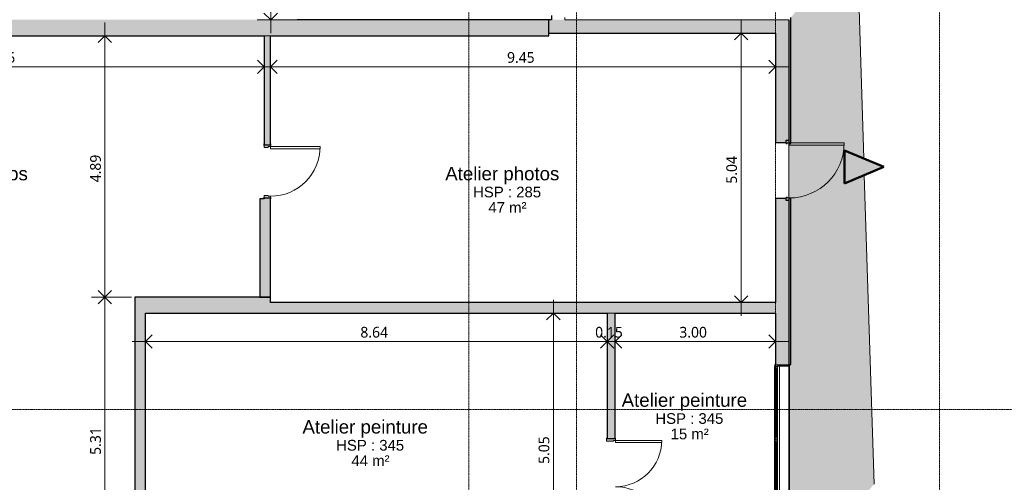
# Model space of a CAD drawing. Header units: millimetres. Extents: x -64334 to 32356, y -11421 to 53741.
# Tile 65 of 71: x -6572 to 11858, y 27686 to 36344. Entities that reach past the tile are written whole.
import ezdxf

# ---------------------------------------------------------------- set-up
doc = ezdxf.new("R2010")
doc.units = ezdxf.units.MM
doc.linetypes.add('Ligne de quadrillage', pattern=[22.225, 12.7, -3.175, 3.175, -3.175])
for name, color, linetype, lineweight in [('A-ANNO-DIMS', 211, 'Continuous', 9), ('A-ANNO-DIMS-100', 211, 'Continuous', 9), ('A-AREA-IDEN', 2, 'Continuous', 9), ('A-DETL-GENF', 92, 'Continuous', 9), ('A-DETL-WIDE', 214, 'Continuous', 50), ('A-DOOR', 31, 'Continuous', 9), ('A-DOOR-FRAM', 31, 'Continuous', 9), ('A-FLOR', 192, 'Continuous', 9), ('A-FLOR-PATT', 8, 'Continuous', 9), ('A-GLAZ', 151, 'Continuous', 9), ('A-WALL', 113, 'Continuous', 9), ('I-WALL', 2, 'Continuous', 9), ('S-GRID', 1, 'Continuous', 9)]:
    doc.layers.add(name, color=color, linetype=linetype, lineweight=lineweight)
doc.styles.add('Arial_2', font='arial.ttf', dxfattribs={"height": 200})
doc.styles.add('Arial_B', font='txt', dxfattribs={"height": 250})
doc.styles.add('Trebuchet MS_B', font='txt', dxfattribs={"height": 200})
doc.dimstyles.new('Cotes_linéaires_rouge_2mm', dxfattribs={"dimscale": 304.8, "dimtxt": 206.190181, "dimasz": 0.410105, "dimexe": 0.82021, "dimexo": 0.0625, "dimgap": 0.065617, "dimtad": 1, "dimlfac": 0.001, "dimrnd": 0.01, "dimzin": 0, "dimdsep": 46, "dimtxsty": 'Trebuchet MS_B', "dimblk1": 'OPEN30', "dimblk2": 'OPEN30', "dimsah": 1, "dimcen": 0.09, "dimdle": 0.82021, "dimazin": 0, "dimtfac": 1, "dimtdec": 4, "dimtix": 1, "dimtmove": 0, "dimatfit": 3, "dimfxl": 1.64042, "dimfxlon": 1, "dimtvp": 1, "dimtolj": 1, "dimtzin": 0, "dimarcsym": 2})
doc.dimstyles.new('Cotes_linéaires_rouge_2mm_3', dxfattribs={"dimscale": 304.8, "dimtxt": 206.190181, "dimasz": 0.410105, "dimexe": 0.82021, "dimexo": 0.0625, "dimgap": 0.065617, "dimtad": 1, "dimlfac": 0.001, "dimrnd": 0.01, "dimzin": 0, "dimdsep": 46, "dimtxsty": 'Trebuchet MS_B', "dimblk1": 'OPEN30', "dimblk2": 'OPEN30', "dimsah": 1, "dimcen": 0.09, "dimdle": 0.82021, "dimazin": 0, "dimtfac": 1, "dimtdec": 4, "dimtix": 1, "dimtmove": 0, "dimatfit": 3, "dimfxl": 1.64042, "dimfxlon": 1, "dimtvp": 1, "dimtolj": 1, "dimtzin": 0, "dimarcsym": 2})

# ---------------------------------------------------------------- blocks, each defined once
blk = doc.blocks.new('2 Vantaux - 280 x 220h-1392762-Niveau 00')
at = {"layer": 'A-GLAZ', "lineweight": 18}
for p, q in [((-1410, 133), (-1370, 133)), ((-1410, 125), (-1410, 133)), ((-1376, 50), (-1400, 50)), ((-1400, 50), (-1376, 50)), ((-1375, 51), (-1376, 50)), ((-1376, 50), (-1376, -130)), ((-1375, 85), (-1375, 51)), ((-1360, 85), (-1375, 85)), ((-1370, 137), (-1369, 138)), ((-1370, 96), (-1370, 137)), ((-1370, 133), (-1370, 95)), ((-1369, 95), (-1370, 96)), ((-1370, 95), (-1360, 95)), ((-1369, 138), (-1324, 138)), ((-1324, 95), (-1369, 95)), ((-1360, 95), (-1360, 85)), ((-1326, 125), (-1326, 109)), ((-1320, 125), (-1326, 125)), ((-1326, 124), (-44, 124)), ((-1326, 108), (-1326, 124)), ((-1326, 109), (-1320, 109)), ((-44, 108), (-1326, 108)), ((-1324, 138), (-1320, 134)), ((-1320, 99), (-1324, 95)), ((-1320, 134), (-1320, 125)), ((-1320, 109), (-1320, 99)), ((-50, 134), (-46, 138)), ((-50, 125), (-50, 134)), ((-44, 125), (-50, 125)), ((-50, 109), (-44, 109)), ((-50, 99), (-50, 109)), ((-46, 95), (-50, 99)), ((-46, 138), (-2, 138)), ((-2, 95), (-46, 95)), ((-44, 109), (-44, 125)), ((-44, 124), (-44, 108)), ((-2, 138), (0, 137)), ((0, 96), (-2, 95)), ((0, 137), (1, 138)), ((0, 96), (0, 137)), ((0, 137), (0, 96)), ((1, 95), (0, 96)), ((1, 138), (46, 138)), ((46, 95), (1, 95)), ((44, 125), (44, 109)), ((50, 125), (44, 125)), ((44, 124), (1326, 124)), ((44, 108), (44, 124)), ((44, 109), (50, 109)), ((1326, 108), (44, 108)), ((46, 138), (50, 134)), ((50, 99), (46, 95)), ((50, 134), (50, 125)), ((50, 109), (50, 99)), ((1320, 134), (1324, 138)), ((1320, 125), (1320, 134)), ((1326, 125), (1320, 125)), ((1320, 109), (1326, 109)), ((1320, 99), (1320, 109)), ((1324, 95), (1320, 99)), ((1324, 138), (1368, 138)), ((1368, 95), (1324, 95)), ((1326, 109), (1326, 125)), ((1326, 124), (1326, 108)), ((1360, 95), (1370, 95)), ((1360, 85), (1360, 95)), ((1375, 85), (1360, 85)), ((1368, 138), (1370, 137)), ((1370, 96), (1368, 95)), ((1370, 137), (1370, 96)), ((1370, 133), (1410, 133)), ((1370, 95), (1370, 133)), ((1375, 51), (1375, 85)), ((1376, 50), (1375, 51)), ((1400, 50), (1376, 50)), ((1376, 50), (1400, 50)), ((1376, -130), (1376, 50)), ((1410, 133), (1410, 125)), ((-1406, -133), (-1408, -131)), ((-1379, -133), (-1406, -133)), ((-1376, -130), (-1379, -133)), ((1379, -133), (1376, -130)), ((1406, -133), (1379, -133)), ((1408, -131), (1406, -133))]:
    blk.add_line(p, q, dxfattribs=at)
at = {"layer": 'A-GLAZ'}
for p, q in [((1376, 45), (-1376, 45)), ((1360, 85), (-1360, 85)), ((-1324, 138), (-46, 138)), ((-46, 95), (-1324, 95)), ((-50, 134), (-1320, 134)), ((-50, 99), (-1320, 99)), ((1, 95), (-2, 95)), ((46, 138), (1324, 138)), ((1324, 95), (46, 95)), ((50, 134), (1320, 134)), ((50, 99), (1320, 99)), ((-1408, -140), (1408, -140))]:
    blk.add_line(p, q, dxfattribs=at)
blk = doc.blocks.new('PVC Panneau Vitré - Traverse - 103m x 2_20m-1393459-Niveau 00')
at = {"layer": 'A-DOOR-FRAM'}
h = blk.add_hatch(color=254, dxfattribs=at)
h.paths.add_polyline_path([(-565, -75), (-565, -125), (-519, -125), (-519, -135), (-515, -135), (-515, -95), (-500, -95), (-500, -75), (-525, -75)])
h.paths.add_polyline_path([(500, -75), (500, -95), (515, -95), (515, -125), (565, -125), (565, -75), (525, -75)])
at = {"layer": 'A-DOOR'}
for p, q in [((475, -1165), (475, -135)), ((475, -135), (515, -135)), ((515, -135), (515, -1165)), ((515, -1165), (475, -1165))]:
    blk.add_line(p, q, dxfattribs=at)
blk.add_arc((515, -135), 1030, 180, 270, dxfattribs=at)
at = {"layer": 'A-DOOR-FRAM', "lineweight": 18}
for p, q in [((-500, -75), (-525, -75)), ((-519, -135), (-515, -135)), ((-515, -135), (-515, -95)), ((-515, -95), (-500, -95)), ((-500, -95), (-500, -75)), ((525, -75), (500, -75)), ((500, -75), (500, -95)), ((500, -95), (515, -95)), ((515, -95), (515, -125))]:
    blk.add_line(p, q, dxfattribs=at)
blk = doc.blocks.new('Double _R_ - 1_73m x 2_9m-1528490-Niveau 00')
at = {"layer": 'A-DOOR-FRAM'}
h = blk.add_hatch(color=254, dxfattribs=at)
h.paths.add_polyline_path([(-910, 83), (-910, 75), (-900, 75), (-900, -75), (-910, -75), (-910, -83), (-865, -83), (-865, -43), (-850, -43), (-850, 83), (-900, 83)])
h.paths.add_polyline_path([(850, 83), (850, -43), (865, -43), (865, -83), (910, -83), (910, -75), (900, -75), (900, 75), (910, 75), (910, 83), (900, 83)])
at = {"layer": 'A-DOOR'}
for p, q in [((-865, -83), (-825, -83)), ((-865, -948), (-865, -83)), ((-825, -83), (-825, -948)), ((865, -83), (825, -83)), ((825, -83), (825, -948)), ((865, -948), (865, -83)), ((-825, -948), (-865, -948)), ((825, -948), (865, -948))]:
    blk.add_line(p, q, dxfattribs=at)
for centre, start, end in [((-865, -83), 270, 360), ((865, -83), 180, 270)]:
    blk.add_arc(centre, 865, start, end, dxfattribs=at)
at = {"layer": 'A-DOOR-FRAM', "lineweight": 18}
for p, q in [((-850, 83), (-910, 83)), ((-910, 83), (-910, 75)), ((-850, -43), (-850, 83)), ((910, 83), (850, 83)), ((850, 83), (850, -43)), ((910, 75), (910, 83)), ((-910, -75), (-910, -83)), ((-910, -83), (-865, -83)), ((-865, -83), (-865, -43)), ((-865, -43), (-850, -43)), ((850, -43), (865, -43)), ((865, -43), (865, -83)), ((865, -83), (910, -83)), ((910, -83), (910, -75))]:
    blk.add_line(p, q, dxfattribs=at)
blk = doc.blocks.new('__Int_ Simple - __PP _0_93m x 2_25_-1528382-Niveau 00')
at = {"layer": 'A-DOOR'}
h = blk.add_hatch(color=254, dxfattribs=at)
h.paths.add_polyline_path([(-550, -60), (-550, -65), (-520, -65), (-520, -60), (-549, -60)])
h.paths.add_polyline_path([(-549, 65), (-549, 60), (-520, 60), (-520, 65), (-549, 65)])
h.paths.add_polyline_path([(450, 65), (450, 60), (480, 60), (480, 65), (465, 65)])
h.paths.add_polyline_path([(450, -60), (450, -65), (480, -65), (480, -60), (465, -60)])
at = {"layer": 'A-DOOR-FRAM'}
h = blk.add_hatch(color=254, dxfattribs=at)
h.paths.add_polyline_path([(-535, 60), (-535, -60), (-500, -60), (-500, -20), (-485, -20), (-485, 60)])
h.paths.add_polyline_path([(415, 60), (415, -20), (430, -20), (430, -60), (465, -60), (465, 60)])
at = {"layer": 'A-DOOR', "lineweight": 25}
for p, q in [((-520, 65), (-549, 65)), ((-535, 60), (-520, 60)), ((-520, 60), (-520, 65)), ((480, 65), (450, 65)), ((450, 65), (450, 60)), ((450, 60), (465, 60)), ((480, 60), (480, 65)), ((-550, -60), (-550, -65)), ((-550, -65), (-520, -65)), ((-520, -60), (-535, -60)), ((-520, -65), (-520, -60)), ((465, -60), (450, -60)), ((450, -60), (450, -65)), ((450, -65), (480, -65)), ((480, -65), (480, -60))]:
    blk.add_line(p, q, dxfattribs=at)
at = {"layer": 'A-DOOR'}
for p, q in [((430, -60), (390, -60)), ((390, -990), (390, -60)), ((430, -60), (430, -990)), ((430, -990), (390, -990))]:
    blk.add_line(p, q, dxfattribs=at)
blk.add_arc((430, -60), 930, 180, 270, dxfattribs=at)
at = {"layer": 'A-DOOR-FRAM', "lineweight": 18}
for p, q in [((-485, 60), (-535, 60)), ((-485, -20), (-485, 60)), ((465, 60), (415, 60)), ((415, 60), (415, -20)), ((-535, -60), (-500, -60)), ((-500, -60), (-500, -20)), ((-500, -20), (-485, -20)), ((415, -20), (430, -20)), ((430, -20), (430, -60)), ((430, -60), (465, -60))]:
    blk.add_line(p, q, dxfattribs=at)
blk = doc.blocks.new('DIMBLOCK190-Niveau 00')
at = {"layer": 'A-ANNO-DIMS-100'}
for p, q in [((6930, 36344), (6930, 30801)), ((7430, 36094), (6680, 36094)), ((6930, 36094), (7430, 36094)), ((7430, 31051), (6680, 31051)), ((6930, 31051), (7430, 31051))]:
    blk.add_line(p, q, dxfattribs=at)
at = {"layer": 'A-ANNO-DIMS-100', "lineweight": 25}
for p, q in [((6930, 36094), (6805, 35969)), ((6930, 36094), (7055, 35969)), ((6930, 31051), (6805, 31176)), ((6930, 31051), (7055, 31176))]:
    blk.add_line(p, q, dxfattribs=at)
at = {"layer": 'A-ANNO-DIMS-100', "color": 0, "insert": (6654, 33275), "char_height": 200, "width": 712.93, "attachment_point": 1, "rotation": 90, "line_spacing_factor": 1.048425, "style": 'Trebuchet MS_B'}
blk.add_mtext('5.04', dxfattribs=at)
blk = doc.blocks.new('_Open30')
at = {"color": 0, "linetype": 'ByBlock', "lineweight": -2}
for p, q in [((-1, 0.27), (0, 0)), ((0, 0), (-1, -0.27)), ((0, 0), (-1, 0))]:
    blk.add_line(p, q, dxfattribs=at)
blk = doc.blocks.new('DIMBLOCK191-Niveau 00')
at = {"layer": 'A-ANNO-DIMS-100'}
for p, q in [((4572, 29820), (4572, 30570)), ((7573, 29820), (7573, 30570)), ((7823, 30320), (4572, 30320)), ((4572, 30320), (4572, 29820)), ((7573, 30320), (7573, 29820))]:
    blk.add_line(p, q, dxfattribs=at)
at = {"layer": 'A-ANNO-DIMS-100', "lineweight": 25}
for p, q in [((4572, 30320), (4697, 30445)), ((7573, 30320), (7448, 30445)), ((4572, 30320), (4697, 30195)), ((7573, 30320), (7448, 30195))]:
    blk.add_line(p, q, dxfattribs=at)
at = {"layer": 'A-ANNO-DIMS-100', "color": 0, "insert": (5775, 30595), "char_height": 200, "width": 712.93, "attachment_point": 1, "line_spacing_factor": 1.048425, "style": 'Trebuchet MS_B'}
blk.add_mtext('3.00', dxfattribs=at)
blk = doc.blocks.new('DIMBLOCK192-Niveau 00')
at = {"layer": 'A-ANNO-DIMS-100', "lineweight": 25}
for p, q in [((4422, 30320), (4297, 30445)), ((4572, 30320), (4697, 30445)), ((4422, 30320), (4297, 30195)), ((4572, 30320), (4697, 30195))]:
    blk.add_line(p, q, dxfattribs=at)
at = {"layer": 'A-ANNO-DIMS-100'}
for p, q in [((4422, 29820), (4422, 30570)), ((4572, 29820), (4572, 30570)), ((4572, 30320), (4422, 30320)), ((4422, 30320), (4422, 29820)), ((4572, 30320), (4572, 29820))]:
    blk.add_line(p, q, dxfattribs=at)
at = {"layer": 'A-ANNO-DIMS-100', "color": 0, "insert": (4200, 30595), "char_height": 200, "width": 712.93, "attachment_point": 1, "line_spacing_factor": 1.048425, "style": 'Trebuchet MS_B'}
blk.add_mtext('0.15', dxfattribs=at)
blk = doc.blocks.new('DIMBLOCK193-Niveau 00')
at = {"layer": 'A-ANNO-DIMS-100'}
for p, q in [((-4219, 29820), (-4219, 30570)), ((4422, 29820), (4422, 30570)), ((4422, 30320), (-4469, 30320)), ((-4219, 30320), (-4219, 29820)), ((4422, 30320), (4422, 29820))]:
    blk.add_line(p, q, dxfattribs=at)
at = {"layer": 'A-ANNO-DIMS-100', "lineweight": 25}
for p, q in [((-4219, 30320), (-4094, 30445)), ((4422, 30320), (4297, 30445)), ((4422, 30320), (4547, 30445)), ((-4219, 30320), (-4094, 30195)), ((4422, 30320), (4297, 30195)), ((4422, 30320), (4547, 30195))]:
    blk.add_line(p, q, dxfattribs=at)
at = {"layer": 'A-ANNO-DIMS-100', "color": 0, "insert": (-195, 30595), "char_height": 200, "width": 712.93, "attachment_point": 1, "line_spacing_factor": 1.048425, "style": 'Trebuchet MS_B'}
blk.add_mtext('8.64', dxfattribs=at)
blk = doc.blocks.new('DIMBLOCK194-Niveau 00')
at = {"layer": 'A-ANNO-DIMS-100'}
for p, q in [((-1878, 35962), (-1878, 35212)), ((-1878, 35462), (-1878, 35962)), ((7573, 35962), (7573, 35212)), ((7573, 35462), (7573, 35962)), ((-2128, 35462), (7823, 35462))]:
    blk.add_line(p, q, dxfattribs=at)
at = {"layer": 'A-ANNO-DIMS-100', "lineweight": 25}
for p, q in [((-1878, 35462), (-1753, 35587)), ((7573, 35462), (7448, 35587)), ((-1878, 35462), (-1753, 35337)), ((7573, 35462), (7448, 35337))]:
    blk.add_line(p, q, dxfattribs=at)
at = {"layer": 'A-ANNO-DIMS-100', "color": 0, "insert": (2550, 35738), "char_height": 200, "width": 712.93, "attachment_point": 1, "line_spacing_factor": 1.048425, "style": 'Trebuchet MS_B'}
blk.add_mtext('9.45', dxfattribs=at)
blk = doc.blocks.new('DIMBLOCK195-Niveau 00')
at = {"layer": 'A-ANNO-DIMS-100'}
for p, q in [((-11749, 34962), (-11749, 35712)), ((-1998, 34962), (-1998, 35712)), ((-1748, 35462), (-11999, 35462)), ((-11749, 35462), (-11749, 34962)), ((-1998, 35462), (-1998, 34962))]:
    blk.add_line(p, q, dxfattribs=at)
at = {"layer": 'A-ANNO-DIMS-100', "lineweight": 25}
for p, q in [((-11749, 35462), (-11624, 35587)), ((-1998, 35462), (-2123, 35587)), ((-11749, 35462), (-11624, 35337)), ((-1998, 35462), (-2123, 35337))]:
    blk.add_line(p, q, dxfattribs=at)
at = {"layer": 'A-ANNO-DIMS-100', "color": 0, "insert": (-7171, 35738), "char_height": 200, "width": 712.93, "attachment_point": 1, "line_spacing_factor": 1.048425, "style": 'Trebuchet MS_B'}
blk.add_mtext('9.75', dxfattribs=at)
blk = doc.blocks.new('DIMBLOCK218-Niveau 00')
at = {"layer": 'A-ANNO-DIMS-100'}
for p, q in [((3417, 31101), (3417, 25554)), ((3917, 30851), (3167, 30851)), ((3417, 30851), (3917, 30851)), ((3917, 25804), (3167, 25804)), ((3417, 25804), (3917, 25804))]:
    blk.add_line(p, q, dxfattribs=at)
at = {"layer": 'A-ANNO-DIMS-100', "lineweight": 25}
for p, q in [((3417, 30851), (3292, 30726)), ((3417, 30851), (3542, 30726)), ((3417, 25804), (3292, 25929)), ((3417, 25804), (3542, 25929))]:
    blk.add_line(p, q, dxfattribs=at)
at = {"layer": 'A-ANNO-DIMS-100', "color": 0, "insert": (3141, 28030), "char_height": 200, "width": 712.93, "attachment_point": 1, "rotation": 90, "line_spacing_factor": 1.048425, "style": 'Trebuchet MS_B'}
blk.add_mtext('5.05', dxfattribs=at)
blk = doc.blocks.new('DIMBLOCK219-Niveau 00')
at = {"layer": 'A-ANNO-DIMS-100'}
for p, q in [((-4977, 36294), (-4977, 31151)), ((-4477, 36044), (-5227, 36044)), ((-4977, 36044), (-4477, 36044)), ((-4477, 31151), (-5227, 31151)), ((-4977, 31151), (-4477, 31151))]:
    blk.add_line(p, q, dxfattribs=at)
at = {"layer": 'A-ANNO-DIMS-100', "lineweight": 25}
for p, q in [((-4977, 36044), (-5102, 35919)), ((-4977, 36044), (-4852, 35919)), ((-4977, 31151), (-5102, 31276)), ((-4977, 31151), (-5102, 31026)), ((-4977, 31151), (-4852, 31276)), ((-4977, 31151), (-4852, 31026))]:
    blk.add_line(p, q, dxfattribs=at)
at = {"layer": 'A-ANNO-DIMS-100', "color": 0, "insert": (-5253, 33300), "char_height": 200, "width": 712.93, "attachment_point": 1, "rotation": 90, "line_spacing_factor": 1.048425, "style": 'Trebuchet MS_B'}
blk.add_mtext('4.89', dxfattribs=at)
blk = doc.blocks.new('DIMBLOCK220-Niveau 00')
at = {"layer": 'A-ANNO-DIMS-100'}
for p, q in [((-4477, 31151), (-5227, 31151)), ((-4977, 31151), (-4977, 25594)), ((-4977, 31151), (-4477, 31151)), ((-4477, 25844), (-5227, 25844)), ((-4977, 25844), (-4477, 25844))]:
    blk.add_line(p, q, dxfattribs=at)
at = {"layer": 'A-ANNO-DIMS-100', "lineweight": 25}
for p, q in [((-4977, 31151), (-5102, 31276)), ((-4977, 31151), (-5102, 31026)), ((-4977, 31151), (-4852, 31276)), ((-4977, 31151), (-4852, 31026)), ((-4977, 25844), (-5102, 25969)), ((-4977, 25844), (-4852, 25969))]:
    blk.add_line(p, q, dxfattribs=at)
at = {"layer": 'A-ANNO-DIMS-100', "color": 0, "insert": (-5253, 28200), "char_height": 200, "width": 712.93, "attachment_point": 1, "rotation": 90, "line_spacing_factor": 1.048425, "style": 'Trebuchet MS_B'}
blk.add_mtext('5.31', dxfattribs=at)
blk = doc.blocks.new('DIMBLOCK261-Niveau 00')
at = {"layer": 'A-ANNO-DIMS-100'}
for p, q in [((-1874, 38294), (-1874, 36094)), ((-1374, 38044), (-2124, 38044)), ((-1874, 38044), (-1374, 38044)), ((-1374, 36344), (-2124, 36344)), ((-1874, 36344), (-1374, 36344))]:
    blk.add_line(p, q, dxfattribs=at)
at = {"layer": 'A-ANNO-DIMS-100', "lineweight": 25}
for p, q in [((-1874, 38044), (-1999, 37919)), ((-1874, 38044), (-1749, 37919)), ((-1874, 36344), (-1999, 36469)), ((-1874, 36344), (-1749, 36469))]:
    blk.add_line(p, q, dxfattribs=at)
at = {"layer": 'A-ANNO-DIMS-100', "color": 0, "insert": (-2150, 36897), "char_height": 200, "width": 712.93, "attachment_point": 1, "rotation": 90, "line_spacing_factor": 1.048425, "style": 'Trebuchet MS_B'}
blk.add_mtext('1.70', dxfattribs=at)

msp = doc.modelspace()

# ---------------------------------------------------------------- hatches: boundary and pattern name
at = {"layer": 'A-DETL-GENF'}
msp.add_hatch(color=1, dxfattribs=at).paths.add_polyline_path([(8865.731, 33280.934), (9605.444, 33589.148), (8865.731, 33897.362), (8865.731, 33377.797)])
at = {"layer": 'A-FLOR-PATT'}
for points in [[(9419.818, 27649.345), (9237.209, 33435.717), (8865.731, 33280.934), (8865.731, 33897.362), (9227.396, 33746.668), (9096.015, 37909.782), (7862.679, 36383.49), (7862.679, 36116.484), (9115.31, 29305.146)], [(7857.679, 25883.552), (8495.144, 26604.123), (8232.735, 26604.123), (8540.949, 27343.836), (8735.811, 26876.166), (9419.818, 27649.345), (7862.679, 36116.484), (7862.679, 34023.989), (7822.679, 34023.989), (7822.679, 33007.552), (7832.679, 33007.552), (7832.679, 33003.989), (7862.679, 33003.989), (7862.679, 29891.989), (7837.679, 29891.989), (7837.679, 27075.989), (7862.679, 27075.989), (7862.679, 26053.989), (7857.679, 26053.989), (7857.679, 25894.411)]]:
    msp.add_hatch(color=256, dxfattribs=at).paths.add_polyline_path(points)
at = {"layer": 'A-WALL'}
h = msp.add_hatch(color=8, dxfattribs=at)
h.paths.add_polyline_path([(3334.645, 36043.989), (3334.645, 36343.989), (-12044.271, 36343.989), (-12044.271, 36043.989), (1288.753, 36043.989)])
h.paths.add_polyline_path([(-13144.271, 36043.989), (-13144.271, 36343.989), (-14029.115, 36343.989), (-14029.115, 36043.989)])
for points in [[(7822.679, 36093.989), (7822.679, 36343.989), (3334.645, 36343.989), (3334.645, 36093.989), (7772.679, 36093.989)], [(-4418.741, 19493.989), (-4218.741, 19493.989), (-4218.741, 31151.114), (-4418.741, 31151.114), (-4418.741, 21159.843)], [(-4218.741, 30851.114), (-1877.895, 30851.114), (-1877.895, 31151.114), (-4218.741, 31151.114)], [(-1877.895, 30851.114), (7572.679, 30851.114), (7572.679, 31051.114), (-1877.895, 31051.114)]]:
    msp.add_hatch(color=8, dxfattribs=at).paths.add_polyline_path(points)
h = msp.add_hatch(color=8, dxfattribs=at)
h.paths.add_polyline_path([(7857.679, 25803.989), (7857.679, 26053.989), (7862.679, 26053.989), (7862.679, 27075.989), (7822.679, 27075.989), (7822.679, 25803.989)])
h.paths.add_polyline_path([(7822.679, 29891.989), (7862.679, 29891.989), (7862.679, 33003.989), (7822.679, 33003.989), (7822.679, 30323.308)])
h.paths.add_polyline_path([(7862.679, 34023.989), (7862.679, 36343.989), (7822.679, 36343.989), (7822.679, 34023.989)])
h = msp.add_hatch(color=8, dxfattribs=at)
h.paths.add_polyline_path([(7822.679, 25803.989), (7822.679, 27083.989), (7572.679, 27083.989), (7572.679, 25803.989)])
h.paths.add_polyline_path([(7572.679, 29883.989), (7822.679, 29883.989), (7822.679, 32957.552), (7772.679, 32957.552), (7772.679, 32997.552), (7572.679, 32997.552), (7572.679, 30323.308)])
h.paths.add_polyline_path([(7772.679, 34047.552), (7772.679, 34087.552), (7822.679, 34087.552), (7822.679, 36093.989), (7572.679, 36093.989), (7572.679, 34047.552)])
at = {"layer": 'I-WALL'}
h = msp.add_hatch(color=8, dxfattribs=at)
h.paths.add_polyline_path([(-1997.895, 32991.114), (-1877.895, 32991.114), (-1877.895, 33004.74), (-1997.895, 33004.74)])
h.paths.add_polyline_path([(-1997.895, 34004.74), (-1877.895, 34004.74), (-1877.895, 36043.989), (-1997.895, 36043.989)])
msp.add_hatch(color=8, dxfattribs=at).paths.add_polyline_path([(-2077.895, 31151.114), (-1877.895, 31151.114), (-1877.895, 32991.114), (-2077.895, 32991.114)])
h = msp.add_hatch(color=8, dxfattribs=at)
h.paths.add_polyline_path([(4572.053, 25803.989), (4572.053, 26703.989), (4422.053, 26703.989), (4422.053, 25803.989)])
h.paths.add_polyline_path([(4422.053, 28503.989), (4572.053, 28503.989), (4572.053, 30851.114), (4422.053, 30851.114), (4422.053, 29305.146)])

# ---------------------------------------------------------------- linework, layer by layer
at = {"layer": 'A-DETL-WIDE'}
for p, q in [((9605.444, 33589.148), (8865.731, 33897.362)), ((8865.731, 33897.362), (8865.731, 33280.934)), ((8865.731, 33280.934), (9605.444, 33589.148))]:
    msp.add_line(p, q, dxfattribs=at)
at = {"layer": 'A-FLOR'}
for p, q in [((9096.015, 37909.782), (9227.396, 33746.668)), ((7822.679, 33007.552), (7822.679, 34023.989)), ((9237.209, 33435.717), (9419.818, 27649.345)), ((7822.679, 27108.314), (7822.679, 29859.665))]:
    msp.add_line(p, q, dxfattribs=at)
at = {"layer": 'A-WALL', "lineweight": 25}
for p, q in [((3384.645, 36343.989), (-1381.018, 36343.989)), ((3334.645, 36043.989), (3334.645, 36343.989)), ((3384.645, 36423.989), (3384.645, 36343.989)), ((7822.679, 36343.989), (7822.679, 34023.989)), ((7862.679, 34023.989), (7862.679, 36383.989)), ((-11749.054, 36043.989), (-1997.895, 36043.989)), ((-1877.895, 36043.989), (3334.645, 36043.989)), ((3334.645, 36093.989), (7572.679, 36093.989)), ((7572.679, 36093.989), (7572.679, 34047.552)), ((7572.679, 34047.552), (7772.679, 34047.552)), ((7772.679, 34047.552), (7772.679, 34087.552)), ((7772.679, 34087.552), (7822.679, 34087.552)), ((7822.679, 34023.989), (7862.679, 34023.989)), ((7772.679, 32997.552), (7572.679, 32997.552)), ((7572.679, 32997.552), (7572.679, 31051.114)), ((7772.679, 32957.552), (7772.679, 32997.552)), ((7862.679, 33003.989), (7822.679, 33003.989)), ((7822.679, 33003.989), (7822.679, 29883.989)), ((7862.679, 29891.989), (7862.679, 33003.989)), ((7822.679, 32957.552), (7772.679, 32957.552)), ((-4418.741, 31151.114), (-4418.741, 25843.989)), ((-1877.895, 31151.114), (-4418.741, 31151.114)), ((-1877.895, 31051.114), (-1877.895, 31151.114)), ((7572.679, 31051.114), (-1877.895, 31051.114)), ((-4218.741, 25803.989), (-4218.741, 30851.114)), ((-4218.741, 30851.114), (-1877.895, 30851.114)), ((-1877.895, 30851.114), (4422.053, 30851.114)), ((4572.053, 30851.114), (7572.679, 30851.114)), ((7572.679, 30851.114), (7572.679, 29883.989)), ((7572.679, 29883.989), (7822.679, 29883.989)), ((7822.679, 29891.989), (7862.679, 29891.989))]:
    msp.add_line(p, q, dxfattribs=at)
at = {"layer": 'A-WALL'}
for p, q in [((3634.645, 36383.989), (3634.645, 36343.989)), ((7822.679, 36343.989), (3634.645, 36343.989)), ((-1877.895, 36043.989), (-1997.895, 36043.989)), ((4572.053, 30851.114), (4422.053, 30851.114))]:
    msp.add_line(p, q, dxfattribs=at)
at = {"layer": 'I-WALL', "lineweight": 25}
for p, q in [((-1997.895, 36043.989), (-1997.895, 34004.74)), ((-1877.895, 34004.74), (-1877.895, 36043.989)), ((-1997.895, 34004.74), (-1877.895, 34004.74)), ((-2077.895, 32991.114), (-2077.895, 31151.114)), ((-1997.895, 32991.114), (-2077.895, 32991.114)), ((-1997.895, 33004.74), (-1997.895, 32991.114)), ((-1877.895, 33004.74), (-1997.895, 33004.74)), ((-1877.895, 31151.114), (-1877.895, 33004.74)), ((-2077.895, 31151.114), (-1877.895, 31151.114)), ((4422.053, 30851.114), (4422.053, 28503.989)), ((4572.053, 28503.989), (4572.053, 30851.114)), ((4422.053, 28503.989), (4572.053, 28503.989))]:
    msp.add_line(p, q, dxfattribs=at)
at = {"layer": 'S-GRID', "linetype": 'Ligne de quadrillage', "lineweight": 18}
for p, q in [((1837.212, -7247.936), (1837.212, 51986.924)), ((3850.885, -7247.936), (3850.885, 51986.924)), ((7572.679, -7247.936), (7572.679, 51986.924)), ((10645.885, -7247.936), (10645.885, 51986.924)), ((-63034.151, 29050.937), (31922.827, 29050.937))]:
    msp.add_line(p, q, dxfattribs=at)

# ---------------------------------------------------------------- block references
at = {"layer": 'A-DOOR'}
for name, p, rotation in [('__Int_ Simple - __PP _0_93m x 2_25_-1528382-Niveau 00', (-1937.895, 33539.74), 90.00000000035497), ('PVC Panneau Vitré - Traverse - 103m x 2_20m-1393459-Niveau 00', (7697.679, 33522.552), 90.00000000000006), ('Double _R_ - 1_73m x 2_9m-1528490-Niveau 00', (4497.053, 27603.989), 90.00000000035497)]:
    msp.add_blockref(name, p, dxfattribs=dict(at, rotation=rotation))
at = {"layer": 'A-GLAZ', "rotation": 90.00000000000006}
msp.add_blockref('2 Vantaux - 280 x 220h-1392762-Niveau 00', (7697.679, 28483.989), dxfattribs=at)

# ---------------------------------------------------------------- texts
at = {"layer": 'A-AREA-IDEN', "attachment_point": 1}
for s, insert, char_height, width, style in [('Atelier photos', (-8554.227, 33587.947), 250, 2837.97375, 'Arial_B'), ('Atelier photos', (1393.82, 33587.947), 250, 2837.97375, 'Arial_B'), ('HSP : 285', (1914.728, 33218.806), 200, 1579.32437, 'Arial_2'), ('47 m²', (2200.82, 32930.033), 200, 881.85625, 'Arial_2'), ('Atelier peinture', (4695.481, 29349.254), 250, 3102.53062, 'Arial_B'), ('HSP : 345', (5325.89, 28980.113), 200, 1579.32437, 'Arial_2'), ('Atelier peinture', (-1278.979, 28849.254), 250, 3102.53062, 'Arial_B'), ('15 m²', (5611.981, 28691.34), 200, 881.85625, 'Arial_2'), ('HSP : 345', (-648.571, 28480.113), 200, 1579.32437, 'Arial_2'), ('44 m²', (-362.479, 28191.34), 200, 881.85625, 'Arial_2')]:
    msp.add_mtext(s, dxfattribs=dict(at, insert=insert, char_height=char_height, width=width, style=style))

# ---------------------------------------------------------------- dimensions: what is measured, and where the dimension line sits
at = {"layer": 'A-ANNO-DIMS'}
for base, p1, p2, angle, dimstyle, override, picture, middle in [((-1874.072, 36343.989), (-1374.072, 38043.989), (-1374.072, 36343.989), 90, 'Cotes_linéaires_rouge_2mm_3', {"dimpost": '<>', "dimfxl": 1700}, 'DIMBLOCK261-Niveau 00', (-1997.843, 37193.989)), ((6929.859, 31051.114), (7429.859, 36093.989), (7429.859, 31051.114), 90, 'Cotes_linéaires_rouge_2mm', {"dimpost": '<>', "dimfxl": 5042.874953}, 'DIMBLOCK190-Niveau 00', (6806.088, 33572.552)), ((-4977.334, 31151.114), (-4477.334, 36043.989), (-4477.334, 31151.114), 90, 'Cotes_linéaires_rouge_2mm', {"dimpost": '<>', "dimfxl": 4892.874956}, 'DIMBLOCK219-Niveau 00', (-5101.105, 33597.552)), ((7572.679, 35461.835), (-1877.895, 35961.835), (7572.679, 35961.835), 0, 'Cotes_linéaires_rouge_2mm', {"dimpost": '<>', "dimfxl": 9450.573706}, 'DIMBLOCK194-Niveau 00', (2847.392, 35585.606)), ((-11749.054, 35461.835), (-1997.895, 34961.835), (-11749.054, 34961.835), 0, 'Cotes_linéaires_rouge_2mm', {"dimpost": '<>', "dimfxl": 9751.159551}, 'DIMBLOCK195-Niveau 00', (-6873.475, 35585.606)), ((-4977.334, 25843.989), (-4477.334, 31151.114), (-4477.334, 25843.989), 90, 'Cotes_linéaires_rouge_2mm', {"dimpost": '<>', "dimfxl": 5307.125047}, 'DIMBLOCK220-Niveau 00', (-5101.105, 28497.552)), ((3417.164, 25803.989), (3917.164, 30851.114), (3917.164, 25803.989), 90, 'Cotes_linéaires_rouge_2mm', {"dimpost": '<>', "dimfxl": 5047.125048}, 'DIMBLOCK218-Niveau 00', (3293.393, 28327.552))]:
    dim = msp.add_linear_dim(base=base, p1=p1, p2=p2, angle=angle, dimstyle=dimstyle, override=override, dxfattribs=at)
    dim.commit()
    dim.dimension.update_dxf_attribs({"geometry": picture, "text_midpoint": middle})
for base, p1, p2, override, picture, middle in [((-4218.741, 30319.539), (4422.053, 29819.539), (-4218.741, 29819.539), {"dimpost": '<>', "dimfxl": 8640.793801}, 'DIMBLOCK193-Niveau 00', (101.656, 30443.512)), ((4422.053, 30319.539), (4572.053, 29819.539), (4422.053, 29819.539), {"dimpost": '<>', "dimfxl": 150}, 'DIMBLOCK192-Niveau 00', (4497.053, 30443.31)), ((4572.053, 30319.539), (7572.679, 29819.539), (4572.053, 29819.539), {"dimpost": '<>', "dimfxl": 3000.626394}, 'DIMBLOCK191-Niveau 00', (6072.366, 30443.31))]:
    dim = msp.add_linear_dim(base=base, p1=p1, p2=p2, dimstyle='Cotes_linéaires_rouge_2mm', override=override, dxfattribs=at)
    dim.commit()
    dim.dimension.update_dxf_attribs({"geometry": picture, "text_midpoint": middle})

doc.saveas('drawing.dxf')
